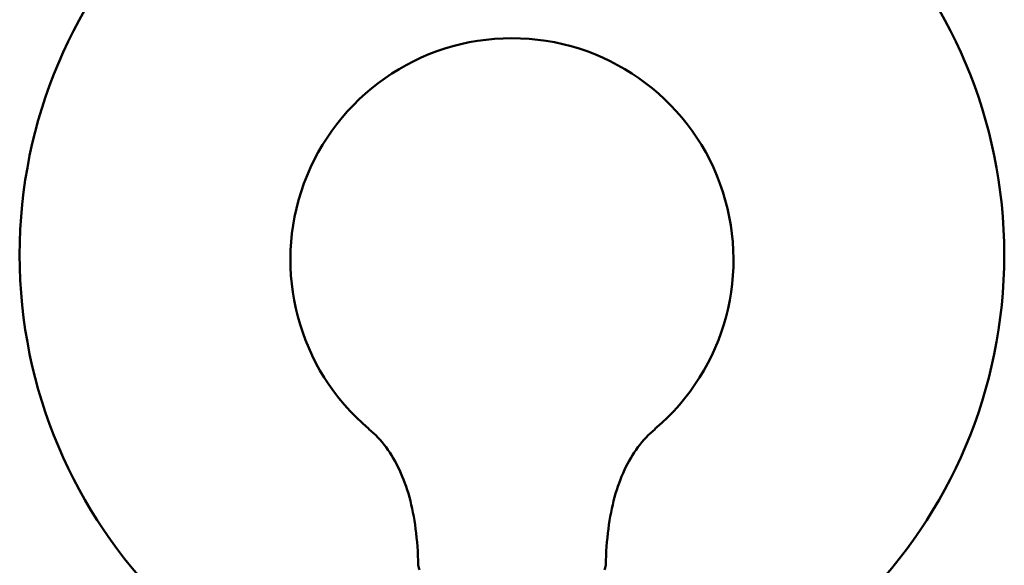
# Model space of a CAD drawing. Header units: millimetres. Extents: x 113 to 2969, y 62 to 2427.
# Tile 119 of 256: x 856 to 956, y 295 to 350. Entities that reach past the tile are written whole.
import ezdxf

# ---------------------------------------------------------------- set-up
doc = ezdxf.new("R2010")
doc.units = ezdxf.units.MM
doc.header["$LTSCALE"] = 12
doc.layers.add('Widoczne (ISO)', color=7, linetype='Continuous', lineweight=50)

msp = doc.modelspace()

# ---------------------------------------------------------------- linework, layer by layer
at = {"layer": 'Widoczne (ISO)'}
msp.add_circle((905.89, 326.33), 50, dxfattribs=at)
for centre, radius, start, end in [((905.89, 325.83), 22.5, 310.215, 229.785), ((897.38, 294.83), 1, 181.3146, 210), ((914.41, 294.83), 1, 330, 358.6854)]:
    msp.add_arc(centre, radius, start, end, dxfattribs=at)
for points in [[(891.37, 308.64), (892.01, 308.1), (892.58, 307.49), (893.62, 306.1), (894.07, 305.33), (894.86, 303.64), (895.2, 302.72), (895.75, 300.72), (895.96, 299.64), (896.26, 297.34), (896.35, 296.11), (896.38, 294.8)], [(920.42, 308.64), (919.78, 308.1), (919.2, 307.49), (918.17, 306.1), (917.71, 305.33), (916.92, 303.64), (916.59, 302.72), (916.04, 300.72), (915.83, 299.64), (915.53, 297.34), (915.44, 296.11), (915.41, 294.8)]]:
    msp.add_open_spline(points, degree=3, knots=[1, 1, 1, 1, 1.1906229, 1.1906229, 1.3812459, 1.3812459, 1.5718688, 1.5718688, 1.7624917, 1.7624917, 1.9531146, 1.9531146, 1.9531146, 1.9531146], dxfattribs=at)

doc.saveas('drawing.dxf')
